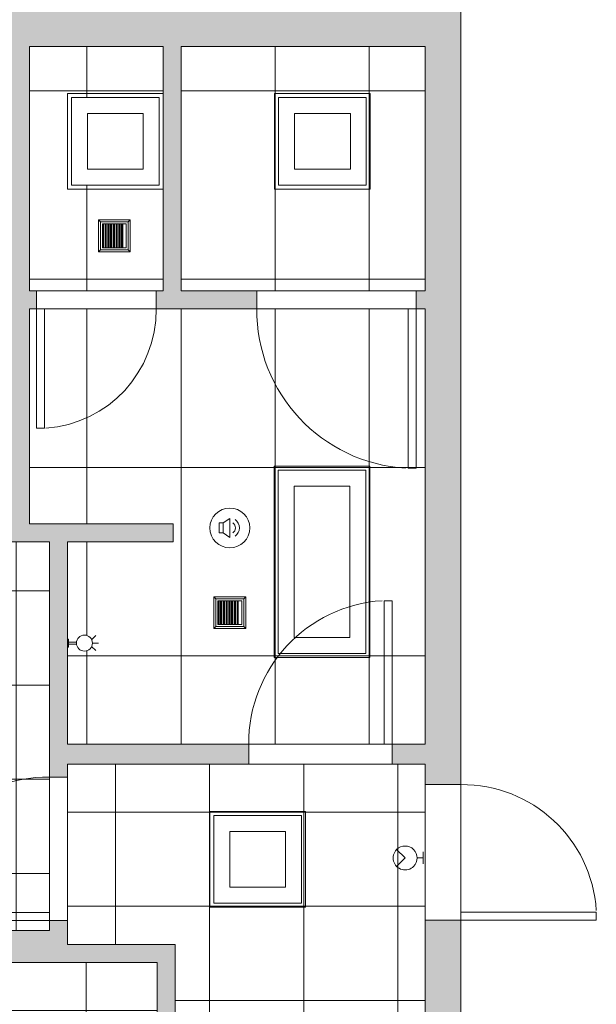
# Model space of a CAD drawing. Header units: inches. Extents: x -294 to 1117, y -522 to 519.
# Tile 10 of 12: x 231 to 376, y 19 to 266. Entities that reach past the tile are written whole.
import ezdxf

# ---------------------------------------------------------------- set-up
doc = ezdxf.new("R2010")
doc.units = ezdxf.units.IN
doc.header["$MEASUREMENT"] = 0
doc.linetypes.add('Dash', pattern=[0.23622, 0.11811, -0.11811])
for name, color, linetype, lineweight in [('A-CLNG', 13, 'Continuous', 9), ('A-CLNG-PATT', 13, 'Continuous', 9), ('A-DOOR', 31, 'Continuous', 9), ('A-WALL', 90, 'Continuous', 9), ('A-WALL-PATT', 111, 'Continuous', 9), ('E-LITE-EQPM', 6, 'Continuous', 9), ('Q-SPCQ', 2, 'Continuous', 9)]:
    doc.layers.add(name, color=color, linetype=linetype, lineweight=lineweight)

# ---------------------------------------------------------------- blocks, each defined once
blk = doc.blocks.new('Planitar - Single Door_Flush Panel - 3_-0_ x 6_-8_-4178638-Main Floor')
at = {"layer": 'A-DOOR', "lineweight": 18}
for p, q in [((15.99, 2.5), (15.99, 38.5)), ((18, 38.5), (15.99, 38.5)), ((18, 2.5), (18, 38.5)), ((18, 2.5), (15.99, 2.5))]:
    blk.add_line(p, q, dxfattribs=at)
at = {"layer": 'A-DOOR'}
blk.add_arc((17.77, 2.8), 35.77, 93.6344, 180.4806, dxfattribs=at)
blk = doc.blocks.new('Planitar - Single Door_Flush Panel - 3_-0_ x 6_-8_-4178727-Main Floor')
at = {"layer": 'A-DOOR', "lineweight": 18}
for p, q in [((15.99, -2.25), (15.99, -38.25)), ((18, -2.25), (15.99, -2.25)), ((18, -2.25), (18, -38.25)), ((18, -38.25), (15.99, -38.25))]:
    blk.add_line(p, q, dxfattribs=at)
at = {"layer": 'A-DOOR'}
blk.add_arc((17.77, -2.55), 35.77, 179.5194, 266.3656, dxfattribs=at)
blk = doc.blocks.new('Planitar - Single Door_Flush Panel - 2_-6_ x 6_-8_-4178827-Main Floor')
at = {"layer": 'A-DOOR', "lineweight": 18}
for p, q in [((12.99, 2.25), (12.99, 32.25)), ((15, 32.25), (12.99, 32.25)), ((15, 2.25), (15, 32.25)), ((15, 2.25), (12.99, 2.25))]:
    blk.add_line(p, q, dxfattribs=at)
at = {"layer": 'A-DOOR'}
blk.add_arc((14.77, 2.55), 29.77, 93.991, 180.5775, dxfattribs=at)
blk = doc.blocks.new('Planitar - Single Door_Flush Panel - 3_-4_ x 6_-8_-4178958-Main Floor')
at = {"layer": 'A-DOOR', "lineweight": 18}
for p, q in [((17.99, -2.25), (17.99, -42.25)), ((20, -2.25), (17.99, -2.25)), ((20, -2.25), (20, -42.25)), ((20, -42.25), (17.99, -42.25))]:
    blk.add_line(p, q, dxfattribs=at)
at = {"layer": 'A-DOOR'}
blk.add_arc((19.77, -2.55), 39.77, 179.5677, 266.5563, dxfattribs=at)
blk = doc.blocks.new('Planitar - Single Door_Flush Panel - 2_-10_ x 6_-8_-4331855-Main Floor')
at = {"layer": 'A-DOOR', "lineweight": 18}
for p, q in [((14.99, 4.5), (14.99, 38.5)), ((17, 38.5), (14.99, 38.5)), ((17, 4.5), (17, 38.5)), ((17, 4.5), (14.99, 4.5))]:
    blk.add_line(p, q, dxfattribs=at)
at = {"layer": 'A-DOOR'}
blk.add_arc((16.77, 4.8), 33.77, 93.7425, 180.5091, dxfattribs=at)
blk = doc.blocks.new('Recessed Fluorescent Light - Default 1-V2-Main Floor')
at = {"layer": 'E-LITE-EQPM'}
for p, q in [((-24, -12), (-24, 12)), ((-24, 12), (24, 12)), ((23, 11), (-23, 11)), ((-23, 11), (-23, -11)), ((23, 0), (23, 11)), ((24, 12), (24, 0)), ((-19, -7), (-19, 7)), ((-19, 7), (19, 7)), ((19, 7), (19, -7)), ((23, -11), (23, 0)), ((24, 0), (24, -12)), ((19, -7), (-19, -7)), ((24, -12), (-24, -12)), ((-23, -11), (23, -11))]:
    blk.add_line(p, q, dxfattribs=at)
blk = doc.blocks.new('Air Vent - Default 1-4272767-Main Floor')
at = {"layer": 'Q-SPCQ'}
for p, q in [((-4, 4), (-4, -4)), ((-4, 4), (-3.5, 3.5)), ((4, 4), (-4, 4)), ((-3.5, -3.5), (-3.5, 3.5)), ((-3.5, 3.5), (3.5, 3.5)), ((-3, -3), (-3, 3)), ((3, 3), (-3, 3)), ((-2.88, 3), (-2.88, -3)), ((-2.7, -3), (-2.7, 3)), ((-2.31, 3), (-2.31, -3)), ((-2.19, 3), (-2.19, -3)), ((-2.01, -3), (-2.01, 3)), ((-1.62, 3), (-1.62, -3)), ((-1.5, 3), (-1.5, -3)), ((-1.32, -3), (-1.32, 3)), ((-0.93, 3), (-0.93, -3)), ((-0.8, 3), (-0.8, -3)), ((-0.63, -3), (-0.63, 3)), ((-0.24, 3), (-0.24, -3)), ((-0.11, 3), (-0.11, -3)), ((0.06, -3), (0.06, 3)), ((0.45, 3), (0.45, -3)), ((0.58, 3), (0.58, -3)), ((0.75, -3), (0.75, 3)), ((1.14, 3), (1.14, -3)), ((1.27, 3), (1.27, -3)), ((1.44, -3), (1.44, 3)), ((1.83, 3), (1.83, -3)), ((1.96, 3), (1.96, -3)), ((2.13, -3), (2.13, 3)), ((3, 3), (3, -3)), ((3.5, 3.5), (4, 4)), ((3.5, 3.5), (3.5, -3.5)), ((4, -4), (4, 4)), ((-4, -4), (-3.5, -3.5)), ((-4, -4), (4, -4)), ((3.5, -3.5), (-3.5, -3.5)), ((3, -3), (-3, -3)), ((4, -4), (3.5, -3.5))]:
    blk.add_line(p, q, dxfattribs=at)
blk = doc.blocks.new('Speaker - Default 1-4277320-Main Floor')
at = {"layer": 'Q-SPCQ'}
for p, q in [((-2.66, -1.25), (-2.66, 1.25)), ((-2.66, 1.25), (-1.66, 1.25)), ((-1.66, 1.25), (0, 2.37)), ((-1.66, 1.25), (-1.66, -1.25)), ((0, 2.37), (0, -2.37)), ((-1.66, -1.25), (-2.66, -1.25)), ((-1.66, -1.25), (0, -2.37))]:
    blk.add_line(p, q, dxfattribs=at)
for centre, radius, start, end in [((0, 0), 5, 360, 180), ((0, 0), 5, 0, 180), ((0, 0), 5, 180, 360), ((-0.09, 0), 1.51, 303.8783, 56.1217), ((-0.09, 0), 2.51, 303.8783, 56.1217), ((0, 0), 5, 180, 360)]:
    blk.add_arc(centre, radius, start, end, dxfattribs=at)
blk = doc.blocks.new('Recessed Fluorescent Light - Default 1-4282298-Main Floor')
at = {"layer": 'E-LITE-EQPM'}
for p, q in [((-12, -12), (-12, 12)), ((-12, 12), (12, 12)), ((11, 11), (-11, 11)), ((-11, 11), (-11, -11)), ((11, 0), (11, 11)), ((12, 12), (12, 0)), ((-7, -7), (-7, 7)), ((-7, 7), (7, 7)), ((7, 7), (7, -7)), ((11, -11), (11, 0)), ((12, 0), (12, -12)), ((7, -7), (-7, -7)), ((12, -12), (-12, -12)), ((-11, -11), (11, -11))]:
    blk.add_line(p, q, dxfattribs=at)
blk = doc.blocks.new('Recessed Fluorescent Light - Default 1-V11-Main Floor')
at = {"layer": 'E-LITE-EQPM'}
for p, q in [((-12, -12), (-12, 12)), ((-12, 12), (12, 12)), ((11, 11), (-11, 11)), ((-11, 11), (-11, -11)), ((11, 0), (11, 11)), ((-7, -7), (-7, 7)), ((-7, 7), (7, 7)), ((7, 7), (7, -7)), ((11, -11), (11, 0)), ((7, -7), (-7, -7)), ((12, -12), (-12, -12)), ((-11, -11), (11, -11))]:
    blk.add_line(p, q, dxfattribs=at)
blk = doc.blocks.new('Emegency Light - Wall Mounted - Default 1-V12-Main Floor')
at = {"layer": 'Q-SPCQ'}
for p, q in [((1.5, 0), (-1.5, 0)), ((0, -1.5), (0, 0)), ((0, -4.5), (-2.12, -6.62)), ((2.12, -6.62), (0, -4.5))]:
    blk.add_line(p, q, dxfattribs=at)
for start, end in [(45, 225), (225, 45)]:
    blk.add_arc((0, -4.5), 3, start, end, dxfattribs=at)
blk = doc.blocks.new('Wall Mounted Light - 4_-4349950-Main Floor')
at = {"layer": 'E-LITE-EQPM'}
for p, q in [((0, 6.25), (0, 7.75)), ((-0.84, 6.06), (-1.9, 7.13)), ((0.84, 6.06), (1.9, 7.13)), ((-1, 0.25), (1, 0.25)), ((-1, 0), (-1, 0.25)), ((-0.25, 0.25), (-0.25, 2.25)), ((-0.25, 2.25), (0.25, 2.25)), ((0.25, 0.25), (-0.25, 0.25)), ((0.25, 2.25), (0.25, 0.25)), ((1, 0.25), (1, 0))]:
    blk.add_line(p, q, dxfattribs=at)
for start, end in [(0, 180), (180, 360)]:
    blk.add_arc((0, 4.25), 2, start, end, dxfattribs=at)

msp = doc.modelspace()

# ---------------------------------------------------------------- hatches: boundary and pattern name
at = {"layer": 'A-CLNG-PATT', "lineweight": 18}
h = msp.add_hatch(dxfattribs=at)
h.set_pattern_fill('FP_6', color=256, style=0, pattern_type=2)
h.set_pattern_definition([(270, (176.826, 389.755), (-23.622, -1e-15), []), (180, (176.826, 389.755), (-6e-15, 47.244), [])])
h.paths.add_polyline_path([(332.59, 84.12), (332.59, 193.37), (233.34, 193.37), (233.34, 139.37), (269.34, 139.37), (269.34, 134.87), (242.84, 134.87), (242.84, 110.49), (243.09, 110.49), (243.09, 109.74), (245.09, 109.74), (245.05, 109.24), (243.09, 109.24), (243.09, 108.49), (242.84, 108.49), (242.84, 84.12), (324.34, 84.12)], flags=0)
h.paths.add_polyline_path([(317.71, 106.87), (295.71, 106.87), (295.71, 152.87), (317.71, 152.87)], flags=0)
h.paths.add_polyline_path([(247.09, 107.49), (246.57, 107.56), (246.09, 107.76), (245.67, 108.08), (245.36, 108.49), (245.16, 108.98), (245.09, 109.49), (245.16, 110.01), (245.36, 110.49), (245.67, 110.91), (246.09, 111.23), (246.57, 111.42), (247.09, 111.49), (247.61, 111.42), (248.09, 111.23), (248.5, 110.91), (248.82, 110.49), (249.02, 110.01), (249.09, 109.49), (249.02, 108.98), (248.82, 108.49), (248.5, 108.08), (248.09, 107.76), (247.61, 107.56)], flags=0)
h.paths.add_polyline_path([(287.09, 113.12), (279.59, 113.12), (279.59, 121.12), (287.59, 121.12), (287.59, 113.12)], flags=0)
h.paths.add_polyline_path([(330.34, 197.87), (332.59, 197.87), (332.59, 259.12), (271.34, 259.12), (271.34, 197.87), (324.01, 197.87)], flags=0)
h.paths.add_polyline_path([(266.84, 197.87), (266.84, 259.12), (233.34, 259.12), (233.34, 197.87), (265.09, 197.87)], flags=0)
h.paths.add_polyline_path([(250.59, 207.62), (250.59, 215.62), (258.59, 215.62), (258.59, 207.62), (251.09, 207.62)], flags=0)
h.paths.add_polyline_path([(310.75, 224.37), (295.84, 224.37), (295.84, 246.37), (317.84, 246.37), (317.84, 224.37)], flags=0)
h.paths.add_polyline_path([(265.84, 224.37), (243.84, 224.37), (243.84, 246.37), (265.84, 246.37), (265.84, 239.64)], flags=0)
h = msp.add_hatch(dxfattribs=at)
h.set_pattern_fill('FP_5', color=256, style=0, pattern_type=2)
h.set_pattern_definition([(0, (-6.298, 4.42), (0, -23.622), []), (270, (-6.3, 4.42), (-47.244, -3e-15), [])])
h.paths.add_polyline_path([(237.65, 37.37), (238.34, 37.37), (238.34, 134.87), (212.34, 134.87), (212.34, 134.62), (211.59, 134.62), (211.59, 132.62), (211.09, 132.66), (211.09, 134.62), (210.34, 134.62), (210.34, 134.87), (163.59, 134.87), (163.59, 37.37), (213.28, 37.37)], flags=0)
h.paths.add_polyline_path([(159.09, 37.37), (159.09, 98.87), (97.59, 98.87), (97.59, 37.37), (115.8, 37.37)], flags=0)
h.paths.add_polyline_path([(229.59, 52.37), (183.59, 52.37), (183.59, 74.37), (229.59, 74.37)], flags=0)
h.paths.add_polyline_path([(134.09, 52.37), (112.09, 52.37), (112.09, 74.37), (134.09, 74.37)], flags=0)
h.paths.add_polyline_path([(150.92, 82.62), (150.59, 82.62), (150.59, 90.62), (158.59, 90.62), (158.59, 82.62), (151.09, 82.62)], flags=0)
h.paths.add_polyline_path([(213.32, 82.62), (211.09, 82.62), (211.09, 90.62), (219.09, 90.62), (219.09, 82.62), (218.59, 82.62)], flags=0)
h.paths.add_polyline_path([(97.59, 103.37), (159.09, 103.37), (159.09, 134.87), (97.59, 134.87), (97.59, 126.19)], flags=0)
h.paths.add_polyline_path([(134.09, 103.87), (112.09, 103.87), (112.09, 125.87), (134.09, 125.87), (134.09, 118.99)], flags=0)
h.paths.add_polyline_path([(211.34, 128.62), (210.82, 128.69), (210.34, 128.89), (209.92, 129.2), (209.61, 129.62), (209.41, 130.1), (209.34, 130.62), (209.41, 131.14), (209.61, 131.62), (209.92, 132.03), (210.34, 132.35), (210.82, 132.55), (211.34, 132.62), (211.86, 132.55), (212.34, 132.35), (212.75, 132.03), (213.07, 131.62), (213.28, 131.09), (213.34, 130.62), (213.27, 130.1), (213.07, 129.62), (212.75, 129.2), (212.34, 128.89), (211.86, 128.69)], flags=0)
h = msp.add_hatch(dxfattribs=at)
h.set_pattern_fill('FP_4', color=256, style=0, pattern_type=2)
h.set_pattern_definition([(0, (-4.963, -3.784), (0, -23.622), []), (270, (-4.963, -3.784), (-23.622, -1e-15), [])])
h.paths.add_polyline_path([(332.59, -14.13), (332.59, 79.12), (242.84, 79.12), (242.84, 33.87), (269.84, 33.87), (269.84, 14.83), (299.99, -14.13), (310.75, -14.13)], flags=0)
h.paths.add_polyline_path([(318.34, 3.83), (310.84, 3.83), (310.84, 11.83), (318.84, 11.83), (318.84, 3.83), (318.67, 3.83)], flags=0)
h.paths.add_polyline_path([(301.59, 44.22), (279.59, 44.22), (279.59, 66.22), (301.59, 66.22)], flags=0)
at = {"layer": 'A-CLNG-PATT', "linetype": 'Dash', "lineweight": 18}
h = msp.add_hatch(dxfattribs=at)
h.set_pattern_fill('FP_3', color=256, style=0, pattern_type=2)
h.set_pattern_definition([(0, (-12.296, -6.35), (0, -23.622), []), (270, (-12.296, -6.35), (-23.622, -1e-15), [])])
h.paths.add_polyline_path([(332.59, -442.11), (332.59, -18.63), (298.18, -18.63), (265.34, 12.91), (265.34, 29.37), (-83.16, 29.37), (-83.16, -322.51), (-134.04, -373.38), (-207.66, -373.38), (-207.66, -442.11), (-27.01, -442.11), (-21.85, -436.95), (-24.32, -434.47), (24.74, -385.41), (81.44, -442.11), (325.13, -442.11)], flags=0)
h.paths.add_polyline_path([(262.02, -431.54), (247.61, -431.54), (247.61, -407.92), (271.23, -407.92), (271.23, -431.54), (270.25, -431.54)], flags=0)
h.paths.add_polyline_path([(115.8, -431.44), (105.76, -431.44), (105.76, -407.82), (129.38, -407.82), (129.38, -431.44), (117.75, -431.44)], flags=0)
h.paths.add_polyline_path([(251.75, -430.56), (270.25, -430.56), (270.25, -408.91), (248.59, -408.91), (248.59, -430.56), (249.99, -430.56)], flags=0)
h.paths.add_polyline_path([(108.14, -430.46), (128.4, -430.46), (128.4, -408.81), (106.74, -408.81), (106.75, -430.46), (107.74, -430.46)], flags=0)
h.paths.add_polyline_path([(262.02, -429.56), (249.59, -429.56), (249.59, -409.91), (269.25, -409.91), (269.25, -429.56), (268.85, -429.56)], flags=0)
h.paths.add_polyline_path([(107.74, -429.46), (107.74, -409.81), (127.4, -409.81), (127.4, -429.46), (108.14, -429.46)], flags=0)
h.paths.add_polyline_path([(251.38, -429.16), (268.85, -429.16), (268.85, -410.3), (249.99, -410.3), (249.99, -429.16), (250.99, -429.16)], flags=0)
h.paths.add_polyline_path([(125.61, -429.06), (127, -429.06), (127, -410.2), (108.14, -410.2), (108.14, -429.06), (117.75, -429.06)], flags=0)
h.paths.add_polyline_path([(267.85, -428.17), (250.99, -428.17), (250.99, -411.3), (267.85, -411.3), (267.85, -428.16)], flags=0)
h.paths.add_polyline_path([(125.61, -428.06), (109.14, -428.06), (109.14, -411.2), (126, -411.2), (126, -428.06)], flags=0)
h.paths.add_polyline_path([(251.75, -427.77), (267.46, -427.77), (267.45, -411.69), (251.38, -411.69), (251.38, -427.77)], flags=0)
h.paths.add_polyline_path([(121.95, -427.67), (125.61, -427.67), (125.6, -411.59), (109.53, -411.59), (109.54, -427.67), (115.8, -427.67)], flags=0)
h.paths.add_polyline_path([(266.06, -426.77), (252.38, -426.77), (252.38, -412.69), (266.46, -412.69), (266.46, -426.77)], flags=0)
h.paths.add_polyline_path([(110.53, -426.67), (110.53, -412.59), (124.61, -412.59), (124.61, -426.67), (110.93, -426.67)], flags=0)
h.paths.add_polyline_path([(266.06, -426.38), (266.06, -413.09), (252.77, -413.09), (252.77, -426.38), (262.02, -426.38)], flags=0)
h.paths.add_polyline_path([(124.21, -426.28), (124.21, -412.99), (110.93, -412.99), (110.93, -426.28), (115.8, -426.28)], flags=0)
h.paths.add_polyline_path([(-177.77, -407.92), (-201.39, -407.92), (-201.39, -384.3), (-177.77, -384.3), (-177.77, -406.93)], flags=0)
h.paths.add_polyline_path([(-200.41, -406.93), (-178.75, -406.93), (-178.75, -385.28), (-200.41, -385.28), (-200.41, -405.93)], flags=0)
h.paths.add_polyline_path([(-131.33, -406.88), (-153.33, -406.88), (-153.33, -384.88), (-131.33, -384.88), (-131.33, -403.82)], flags=0)
h.paths.add_polyline_path([(-199.01, -405.93), (-199.41, -405.93), (-199.41, -386.28), (-179.75, -386.28), (-179.75, -405.93), (-196.91, -405.93)], flags=0)
h.paths.add_polyline_path([(-181.54, -405.54), (-180.15, -405.54), (-180.15, -386.67), (-199.01, -386.67), (-199.01, -405.54), (-196.91, -405.54)], flags=0)
h.paths.add_polyline_path([(-198.01, -404.54), (-198.01, -387.67), (-181.15, -387.68), (-181.15, -404.54), (-197.62, -404.54)], flags=0)
h.paths.add_polyline_path([(-196.91, -404.15), (-181.54, -404.15), (-181.55, -388.07), (-197.62, -388.07), (-197.62, -404.15)], flags=0)
h.paths.add_polyline_path([(-182.94, -403.15), (-196.62, -403.15), (-196.62, -389.07), (-182.54, -389.07), (-182.54, -403.15)], flags=0)
h.paths.add_polyline_path([(-196.23, -402.75), (-182.94, -402.75), (-182.98, -389.46), (-196.23, -389.46), (-196.23, -402.72)], flags=0)
h.paths.add_polyline_path([(247.61, -388.36), (74.19, -388.36), (39.55, -353.71), (-20.45, -353.71), (-60.76, -313.4), (-60.76, -170.4), (96.92, -12.72), (246.92, -12.72), (273.09, -38.88), (273.09, -362.88), (262.02, -373.95)], flags=0)
h.paths.add_polyline_path([(317.37, -384.59), (294.73, -384.59), (294.73, -360.97), (318.35, -360.97), (318.35, -384.59)], flags=0)
h.paths.add_polyline_path([(317.37, -383.6), (317.37, -361.95), (295.72, -361.95), (295.72, -383.6), (316.37, -383.6)], flags=0)
h.paths.add_polyline_path([(315.98, -382.6), (296.72, -382.6), (296.72, -362.95), (316.37, -362.95), (316.37, -382.6)], flags=0)
h.paths.add_polyline_path([(297.11, -382.21), (315.98, -382.21), (315.98, -363.34), (297.11, -363.34), (297.11, -382.21)], flags=0)
h.paths.add_polyline_path([(298.51, -381.21), (298.11, -381.21), (298.11, -364.34), (314.98, -364.38), (314.98, -381.21), (310.75, -381.21)], flags=0)
h.paths.add_polyline_path([(313.58, -380.82), (314.58, -380.82), (314.58, -364.74), (298.51, -364.74), (298.51, -380.82), (313.19, -380.82)], flags=0)
h.paths.add_polyline_path([(313.19, -379.82), (299.51, -379.82), (299.51, -365.74), (313.58, -365.74), (313.58, -379.82)], flags=0)
h.paths.add_polyline_path([(310.75, -379.42), (313.19, -379.42), (313.19, -366.13), (299.9, -366.13), (299.9, -379.42)], flags=0)
h.paths.add_polyline_path([(318.35, -242.59), (294.73, -242.59), (294.73, -218.97), (318.35, -218.97), (318.35, -241.6)], flags=0)
h.paths.add_polyline_path([(315.98, -241.6), (317.37, -241.6), (317.37, -219.95), (295.72, -219.95), (295.72, -241.6), (310.75, -241.6)], flags=0)
h.paths.add_polyline_path([(310.75, -240.6), (296.72, -240.6), (296.72, -220.95), (316.37, -220.95), (316.37, -240.6), (315.98, -240.6)], flags=0)
h.paths.add_polyline_path([(314.58, -240.21), (315.98, -240.21), (315.98, -221.34), (297.11, -221.34), (297.11, -240.21), (310.75, -240.21)], flags=0)
h.paths.add_polyline_path([(314.98, -239.21), (298.11, -239.21), (298.11, -222.34), (314.98, -222.34), (314.98, -238.82)], flags=0)
h.paths.add_polyline_path([(313.58, -238.82), (314.58, -238.82), (314.58, -222.74), (298.51, -222.74), (298.51, -238.82), (313.19, -238.82)], flags=0)
h.paths.add_polyline_path([(310.75, -237.82), (299.51, -237.82), (299.51, -223.74), (313.58, -223.74), (313.58, -237.82), (313.19, -237.82)], flags=0)
h.paths.add_polyline_path([(299.9, -237.42), (313.19, -237.42), (313.18, -224.13), (299.9, -224.13)], flags=0)
h.paths.add_polyline_path([(318.48, -100.94), (294.86, -100.94), (294.86, -77.32), (318.48, -77.32), (318.48, -100.26)], flags=0)
h.paths.add_polyline_path([(295.84, -99.96), (317.5, -99.96), (317.5, -78.31), (295.84, -78.31), (295.84, -99.96)], flags=0)
h.paths.add_polyline_path([(310.75, -98.96), (296.84, -98.96), (296.84, -79.31), (316.5, -79.31), (316.5, -98.96), (316.1, -98.96)], flags=0)
h.paths.add_polyline_path([(314.71, -98.56), (316.1, -98.56), (316.1, -79.7), (297.24, -79.7), (297.24, -98.56), (310.75, -98.56)], flags=0)
h.paths.add_polyline_path([(315.1, -97.56), (298.24, -97.56), (298.24, -80.7), (315.1, -80.7), (315.1, -97.17)], flags=0)
h.paths.add_polyline_path([(313.71, -97.17), (314.71, -97.17), (314.7, -81.09), (298.63, -81.09), (298.63, -97.17), (313.31, -97.17)], flags=0)
h.paths.add_polyline_path([(300.02, -96.17), (299.63, -96.17), (299.63, -82.09), (313.71, -82.09), (313.71, -96.17), (310.75, -96.17)], flags=0)
h.paths.add_polyline_path([(313.31, -95.78), (313.31, -82.49), (300.02, -82.49), (300.02, -95.78), (310.75, -95.78)], flags=0)
h.paths.add_polyline_path([(-36.79, -76.51), (-58.79, -76.51), (-58.79, -54.51), (-36.79, -54.51)], flags=0)
h.paths.add_polyline_path([(-35.45, -53.59), (-35.97, -53.59), (-35.97, -29.97), (-12.35, -29.97), (-12.35, -53.59), (-34.99, -53.59)], flags=0)
h.paths.add_polyline_path([(-33.99, -52.6), (-13.34, -52.6), (-13.34, -30.95), (-34.99, -30.95), (-34.99, -52.6), (-34.03, -52.6)], flags=0)
h.paths.add_polyline_path([(-33.88, -51.6), (-33.99, -51.6), (-33.99, -31.95), (-14.34, -31.95), (-14.34, -51.6), (-33.6, -51.6)], flags=0)
h.paths.add_polyline_path([(-16.12, -51.21), (-14.73, -51.21), (-14.73, -32.34), (-33.6, -32.34), (-33.59, -51.21), (-30.42, -51.21)], flags=0)
h.paths.add_polyline_path([(-32.2, -50.21), (-32.59, -50.21), (-32.59, -33.34), (-15.73, -33.34), (-15.73, -50.21), (-30.56, -50.21)], flags=0)
h.paths.add_polyline_path([(-17.52, -49.82), (-16.12, -49.82), (-16.13, -33.74), (-32.2, -33.74), (-32.2, -49.82), (-29.99, -49.82)], flags=0)
h.paths.add_polyline_path([(-17.52, -48.82), (-31.2, -48.82), (-31.2, -34.74), (-17.12, -34.74), (-17.12, -48.82)], flags=0)
h.paths.add_polyline_path([(-17.52, -48.42), (-17.52, -35.13), (-30.81, -35.13), (-30.81, -48.42), (-27.97, -48.42)], flags=0)
h.paths.add_polyline_path([(34.21, -5.51), (12.21, -5.51), (12.21, 16.49), (34.21, 16.49), (34.21, -1.66)], flags=0)
h.paths.add_polyline_path([(-36.79, -5.51), (-58.79, -5.51), (-58.79, 16.49), (-36.79, 16.49), (-36.79, -1.66)], flags=0)
h.paths.add_polyline_path([(217.99, 1.9), (216.87, 2.3), (215.96, 3.07), (215.36, 4.11), (215.15, 5.28), (215.36, 6.46), (215.96, 7.49), (216.87, 8.26), (217.99, 8.67), (219.18, 8.67), (220.31, 8.26), (221.22, 7.49), (221.82, 6.46), (222.02, 5.28), (221.82, 4.11), (221.22, 3.07), (220.31, 2.3), (219.18, 1.9)], flags=0)
h.paths.add_polyline_path([(123.5, 1.9), (122.38, 2.3), (121.47, 3.07), (120.87, 4.11), (120.66, 5.28), (120.87, 6.46), (121.47, 7.49), (122.38, 8.26), (123.5, 8.67), (124.7, 8.67), (125.82, 8.26), (126.73, 7.49), (127.33, 6.46), (127.54, 5.28), (127.33, 4.11), (126.73, 3.07), (125.82, 2.3), (124.7, 1.9)], flags=0)
h.paths.add_polyline_path([(170.75, 1.9), (169.63, 2.3), (168.71, 3.07), (168.11, 4.11), (167.91, 5.28), (168.11, 6.46), (168.71, 7.49), (169.63, 8.26), (170.75, 8.67), (171.94, 8.67), (173.06, 8.26), (173.98, 7.49), (174.57, 6.46), (174.78, 5.28), (174.57, 4.11), (173.98, 3.07), (173.06, 2.3), (171.94, 1.9)], flags=0)
at = {"layer": 'A-WALL-PATT'}
h = msp.add_hatch(color=9, dxfattribs=at)
h.paths.add_polyline_path([(334.09, 263.62), (341.59, 263.62), (341.59, 298.87), (334.09, 298.87), (334.09, 268.12)], flags=0)
h.paths.add_polyline_path([(341.59, 334.87), (341.59, 339.87), (334.09, 339.87), (334.09, 334.87)], flags=0)
for points in [[(332.59, 259.12), (332.59, 263.62), (334.09, 263.62), (334.09, 268.12), (228.84, 268.12), (228.84, 259.12), (310.75, 259.12)], [(231.09, 139.37), (233.34, 139.37), (233.34, 259.12), (228.84, 259.12), (228.84, 141.87), (231.09, 141.87)], [(271.34, 197.87), (271.34, 259.12), (266.84, 259.12), (266.84, 197.87)], [(231.09, 134.87), (231.09, 141.87), (97.59, 141.87), (97.59, 134.87), (213.28, 134.87)], [(269.34, 134.87), (269.34, 139.37), (231.09, 139.37), (231.09, 134.87), (262.02, 134.87)], [(237.65, 29.37), (238.34, 29.37), (238.34, 37.37), (94.34, 37.37), (94.34, 29.37), (213.28, 29.37)], [(269.84, 29.37), (269.84, 33.87), (242.84, 33.87), (242.84, 29.37), (265.34, 29.37)], [(268.05, 10.3), (269.84, 12.16), (269.84, 29.37), (265.34, 29.37), (265.34, 12.91)]]:
    msp.add_hatch(color=9, dxfattribs=at).paths.add_polyline_path(points, flags=0)
h = msp.add_hatch(color=9, dxfattribs=at)
h.paths.add_polyline_path([(341.59, -25.38), (341.59, 39.99), (332.59, 39.99), (332.59, -25.38)], flags=0)
h.paths.add_polyline_path([(332.59, 73.99), (341.59, 73.99), (341.59, 263.62), (332.59, 263.62), (332.59, 78.77)], flags=0)
h = msp.add_hatch(color=9, dxfattribs=at)
h.paths.add_polyline_path([(330.34, 193.37), (332.59, 193.37), (332.59, 197.87), (330.34, 197.87)], flags=0)
h.paths.add_polyline_path([(290.34, 193.37), (290.34, 197.87), (265.09, 197.87), (265.09, 193.37)], flags=0)
h.paths.add_polyline_path([(235.09, 193.37), (235.09, 197.87), (233.34, 197.87), (233.34, 193.37)], flags=0)
h = msp.add_hatch(color=9, dxfattribs=at)
h.paths.add_polyline_path([(242.84, 29.37), (242.84, 39.87), (238.34, 39.87), (238.34, 29.37)], flags=0)
h.paths.add_polyline_path([(238.34, 75.87), (242.84, 75.87), (242.84, 134.87), (238.34, 134.87), (238.34, 78.77)], flags=0)
h = msp.add_hatch(color=9, dxfattribs=at)
h.paths.add_polyline_path([(332.59, 79.12), (332.59, 84.12), (324.34, 84.12), (324.34, 79.12)], flags=0)
h.paths.add_polyline_path([(288.34, 79.12), (288.34, 84.12), (242.84, 84.12), (242.84, 79.12), (286.38, 79.12)], flags=0)

# ---------------------------------------------------------------- linework, layer by layer
at = {"layer": 'A-CLNG'}
for p, q in [((265.84, 246.37), (243.84, 246.37)), ((243.84, 246.37), (243.84, 224.37)), ((265.84, 224.37), (265.84, 246.37)), ((317.84, 246.37), (295.84, 246.37)), ((295.84, 246.37), (295.84, 224.37)), ((317.84, 224.37), (317.84, 246.37)), ((243.84, 224.37), (265.84, 224.37)), ((295.84, 224.37), (317.84, 224.37)), ((295.71, 152.87), (295.71, 106.87)), ((317.71, 152.87), (295.71, 152.87)), ((317.71, 106.87), (317.71, 152.87)), ((295.71, 106.87), (317.71, 106.87)), ((301.59, 66.22), (279.59, 66.22)), ((279.59, 66.22), (279.59, 44.22)), ((301.59, 44.22), (301.59, 66.22)), ((279.59, 44.22), (301.59, 44.22))]:
    msp.add_line(p, q, dxfattribs=at)
at = {"layer": 'A-WALL'}
for p, q in [((341.59, 451.39), (341.59, 73.99)), ((233.34, 259.12), (233.34, 197.87)), ((266.84, 259.12), (233.34, 259.12)), ((266.84, 197.87), (266.84, 259.12)), ((271.34, 259.12), (271.34, 197.87)), ((332.59, 259.12), (271.34, 259.12)), ((332.59, 197.87), (332.59, 259.12)), ((266.84, 197.87), (233.34, 197.87)), ((235.09, 197.87), (235.09, 193.37)), ((265.09, 193.37), (265.09, 197.87)), ((332.59, 197.87), (271.34, 197.87)), ((290.34, 197.87), (290.34, 193.37)), ((330.34, 193.37), (330.34, 197.87)), ((233.34, 193.37), (233.34, 139.37)), ((233.34, 193.37), (332.59, 193.37)), ((332.59, 84.12), (332.59, 193.37)), ((233.34, 139.37), (269.34, 139.37)), ((269.34, 139.37), (269.34, 134.87)), ((238.34, 134.87), (163.59, 134.87)), ((238.34, 37.37), (238.34, 134.87)), ((269.34, 134.87), (242.84, 134.87)), ((242.84, 134.87), (242.84, 84.12)), ((242.84, 84.12), (332.59, 84.12)), ((288.34, 84.12), (288.34, 79.12)), ((324.34, 79.12), (324.34, 84.12)), ((242.84, 33.87), (242.84, 79.12)), ((332.59, 79.12), (242.84, 79.12)), ((332.59, -14.13), (332.59, 79.12)), ((242.84, 75.87), (238.34, 75.87)), ((341.59, 73.99), (332.59, 73.99)), ((341.59, 73.99), (341.59, -156.38)), ((238.34, 39.87), (242.84, 39.87)), ((332.59, 39.99), (341.59, 39.99)), ((163.59, 37.37), (238.34, 37.37)), ((242.84, 33.87), (269.84, 33.87)), ((269.84, 33.87), (269.84, 14.83)), ((242.84, 29.37), (54.84, 29.37)), ((265.34, 29.37), (242.84, 29.37)), ((265.34, 12.91), (265.34, 29.37))]:
    msp.add_line(p, q, dxfattribs=at)

# ---------------------------------------------------------------- block references
at = {"layer": 'A-DOOR'}
for name, p, rotation in [('Planitar - Single Door_Flush Panel - 2_-6_ x 6_-8_-4178827-Main Floor', (250.09, 195.62), 180), ('Planitar - Single Door_Flush Panel - 3_-0_ x 6_-8_-4178727-Main Floor', (240.59, 57.87), 269.9999999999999), ('Planitar - Single Door_Flush Panel - 2_-10_ x 6_-8_-4331855-Main Floor', (337.09, 56.99), 269.9999999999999)]:
    msp.add_blockref(name, p, dxfattribs=dict(at, rotation=rotation))
for name, p in [('Planitar - Single Door_Flush Panel - 3_-4_ x 6_-8_-4178958-Main Floor', (310.34, 195.62)), ('Planitar - Single Door_Flush Panel - 3_-0_ x 6_-8_-4178638-Main Floor', (306.34, 81.62))]:
    msp.add_blockref(name, p, dxfattribs=at)
at = {"layer": 'E-LITE-EQPM'}
for name, p in [('Recessed Fluorescent Light - Default 1-V11-Main Floor', (254.84, 235.37)), ('Recessed Fluorescent Light - Default 1-4282298-Main Floor', (306.84, 235.37)), ('Recessed Fluorescent Light - Default 1-4282298-Main Floor', (290.59, 55.22))]:
    msp.add_blockref(name, p, dxfattribs=at)
for name, p, rotation in [('Recessed Fluorescent Light - Default 1-V2-Main Floor', (306.71, 129.87), 89.99999999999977), ('Wall Mounted Light - 4_-4349950-Main Floor', (242.84, 109.49), 269.9999999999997)]:
    msp.add_blockref(name, p, dxfattribs=dict(at, rotation=rotation))
at = {"layer": 'Q-SPCQ'}
for name, p in [('Air Vent - Default 1-4272767-Main Floor', (254.59, 211.62)), ('Speaker - Default 1-4277320-Main Floor', (283.59, 138.37)), ('Air Vent - Default 1-4272767-Main Floor', (283.59, 117.12))]:
    msp.add_blockref(name, p, dxfattribs=at)
at = {"layer": 'Q-SPCQ', "rotation": 269.9999999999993}
msp.add_blockref('Emegency Light - Wall Mounted - Default 1-V12-Main Floor', (332.09, 55.58), dxfattribs=at)

doc.saveas('drawing.dxf')
